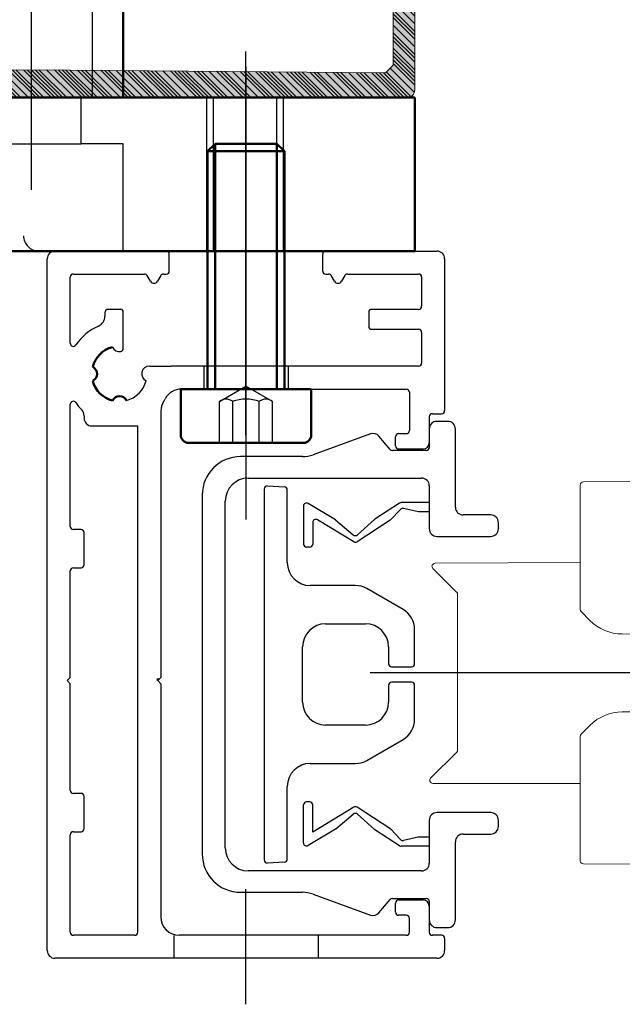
# Model space of a CAD drawing. Extents: x 1911006 to 2186114, y 709265 to 747216.
# Tile 112 of 256: x 1921481 to 1921520, y 735069 to 735133. Entities that reach past the tile are written whole.
import ezdxf

# ---------------------------------------------------------------- set-up
doc = ezdxf.new("R2010")
doc.units = 0
doc.header["$LTSCALE"] = 500
doc.header["$MEASUREMENT"] = 0
for name, pattern in [('AM_DIN_F_W050', [6.25, 4.75, -1.5]), ('AM_DIN_F_W050x2', [3.125, 2.25, -0.875]), ('AM_DIN_G_W050', [13.75, 9.75, -1.5, 1, -1.5]), ('AM_DIN_G_W050x2', [6.875, 4.75, -0.875, 0.375, -0.875]), ('CENTER', [7, 4, -1, 1, -1])]:
    doc.linetypes.add(name, pattern=pattern)
doc.layers.get('0').update_dxf_attribs({"linetype": 'CONTINUOUS'})
for name, color, linetype, lineweight in [('!_A_01_TENKÁ', 8, 'CONTINUOUS', 13), ('_MB_kreskowanie_profile_0.00', 7, 'CONTINUOUS', 0), ('_MB_kreskowanie_profile_0.00 @ 1', 7, 'CONTINUOUS', 0), ('_MB_kreskowanie_profile_0.00 @ 1.5', 7, 'CONTINUOUS', 0), ('_MB_kreskowanie_profile_0.00 @ 10', 7, 'CONTINUOUS', 0), ('_MB_kreskowanie_profile_0.00 @ 100', 7, 'CONTINUOUS', 0), ('_MB_kreskowanie_profile_0.00 @ 2', 7, 'CONTINUOUS', 0), ('_MB_kreskowanie_profile_0.00 @ 2.5', 7, 'CONTINUOUS', 0), ('_MB_kreskowanie_profile_0.00 @ 20', 7, 'CONTINUOUS', 0), ('_MB_kreskowanie_profile_0.00 @ 25', 7, 'CONTINUOUS', 0), ('_MB_kreskowanie_profile_0.00 @ 4', 7, 'CONTINUOUS', 0), ('_MB_kreskowanie_profile_0.00 @ 5', 7, 'CONTINUOUS', 0), ('_MB_kreskowanie_profile_0.00 @ 50', 7, 'CONTINUOUS', 0), ('_MB_kreskowanie_profile_0.00 @ 8', 7, 'CONTINUOUS', 0), ('_MB_profile_0.2', 7, 'CONTINUOUS', 20), ('_MB_solid', 7, 'CONTINUOUS', 0), ('AM_0', 7, 'CONTINUOUS', 50), ('AM_3', 6, 'AM_DIN_F_W050', 25), ('AM_7', 4, 'AM_DIN_G_W050', 25), ('Bauseitig_AM_0', 9, 'CONTINUOUS', 50), ('Bauseitig_AM_3', 9, 'AM_DIN_F_W050', 25), ('Bauseitig_AM_7', 9, 'AM_DIN_G_W050', 25)]:
    doc.layers.add(name, color=color, linetype=linetype, lineweight=lineweight)
pattern_1 = [(45, (0, 0), (-0.25, 0.25), [])]
pattern_2 = [(45, (0, 0), (-0.375, 0.375), [])]
pattern_3 = [(45, (0, 0), (-0.5, 0.5), [])]
pattern_4 = [(45, (0, 0), (-0.625, 0.625), [])]
pattern_5 = [(45, (0, 0), (-1, 1), [])]
pattern_6 = [(45, (0, 0), (-1.25, 1.25), [])]
pattern_7 = [(45, (0, 0), (-2, 2), [])]
pattern_8 = [(45, (0, 0), (-2.5, 2.5), [])]
pattern_9 = [(45, (0, 0), (-5, 5), [])]
pattern_10 = [(45, (0, 0), (-6.25, 6.25), [])]
pattern_11 = [(45, (0, 0), (-12.5, 12.5), [])]
pattern_12 = [(45, (0, 0), (-25, 25), [])]

# ---------------------------------------------------------------- blocks, each defined once
blk = doc.blocks.new('*U633')
at = {"layer": '_MB_kreskowanie_profile_0.00 @ 1'}
h = blk.add_hatch(dxfattribs=at)
h.set_pattern_fill('JIS_WOOD', color=256, scale=0.5)
h.set_pattern_definition(pattern_1)
edge = h.paths.add_edge_path()
edge.add_line((-23.091, -15.642), (-23.596, -15.142))
edge.add_line((-23.596, -15.142), (-23.596, -2.584))
edge.add_line((-23.596, -2.584), (-22.476, -2.178))
edge.add_line((-22.476, -2.178), (-22.425, -2.073))
edge.add_line((-22.425, -2.073), (-23.912, 2.524))
edge.add_line((-23.912, 2.524), (-24.521, 2.75))
edge.add_line((-24.521, 2.75), (-25, 2.75))
edge.add_line((-25, 2.75), (-25, -16.75))
edge.add_arc((-24.5, -16.75), 0.5, 180, 270)
edge.add_line((-24.5, -17.25), (24.5, -17.25))
edge.add_arc((24.5, -16.75), 0.5, 270, 360)
edge.add_line((25, -16.75), (25, 2.75))
edge.add_line((25, 2.75), (24.521, 2.75))
edge.add_line((24.521, 2.75), (23.912, 2.524))
edge.add_line((23.912, 2.524), (22.425, -2.073))
edge.add_line((22.425, -2.073), (22.476, -2.178))
edge.add_line((22.476, -2.178), (23.596, -2.584))
edge.add_line((23.596, -2.584), (23.596, -15.142))
edge.add_line((23.596, -15.142), (23.091, -15.642))
edge.add_line((23.091, -15.642), (0, -15.426))
edge.add_line((0, -15.426), (-23.091, -15.642))
at = {"layer": '_MB_kreskowanie_profile_0.00 @ 1.5'}
h = blk.add_hatch(dxfattribs=at)
h.set_pattern_fill('JIS_WOOD', color=256, scale=0.5)
h.set_pattern_definition(pattern_2)
edge = h.paths.add_edge_path()
edge.add_line((-23.091, -15.642), (-23.596, -15.142))
edge.add_line((-23.596, -15.142), (-23.596, -2.584))
edge.add_line((-23.596, -2.584), (-22.476, -2.178))
edge.add_line((-22.476, -2.178), (-22.425, -2.073))
edge.add_line((-22.425, -2.073), (-23.912, 2.524))
edge.add_line((-23.912, 2.524), (-24.521, 2.75))
edge.add_line((-24.521, 2.75), (-25, 2.75))
edge.add_line((-25, 2.75), (-25, -16.75))
edge.add_arc((-24.5, -16.75), 0.5, 180, 270)
edge.add_line((-24.5, -17.25), (24.5, -17.25))
edge.add_arc((24.5, -16.75), 0.5, 270, 360)
edge.add_line((25, -16.75), (25, 2.75))
edge.add_line((25, 2.75), (24.521, 2.75))
edge.add_line((24.521, 2.75), (23.912, 2.524))
edge.add_line((23.912, 2.524), (22.425, -2.073))
edge.add_line((22.425, -2.073), (22.476, -2.178))
edge.add_line((22.476, -2.178), (23.596, -2.584))
edge.add_line((23.596, -2.584), (23.596, -15.142))
edge.add_line((23.596, -15.142), (23.091, -15.642))
edge.add_line((23.091, -15.642), (0, -15.426))
edge.add_line((0, -15.426), (-23.091, -15.642))
at = {"layer": '_MB_kreskowanie_profile_0.00 @ 10'}
h = blk.add_hatch(dxfattribs=at)
h.set_pattern_fill('JIS_WOOD', color=256, scale=0.5)
h.set_pattern_definition(pattern_8)
edge = h.paths.add_edge_path()
edge.add_line((-23.091, -15.642), (-23.596, -15.142))
edge.add_line((-23.596, -15.142), (-23.596, -2.584))
edge.add_line((-23.596, -2.584), (-22.476, -2.178))
edge.add_line((-22.476, -2.178), (-22.425, -2.073))
edge.add_line((-22.425, -2.073), (-23.912, 2.524))
edge.add_line((-23.912, 2.524), (-24.521, 2.75))
edge.add_line((-24.521, 2.75), (-25, 2.75))
edge.add_line((-25, 2.75), (-25, -16.75))
edge.add_arc((-24.5, -16.75), 0.5, 180, 270)
edge.add_line((-24.5, -17.25), (24.5, -17.25))
edge.add_arc((24.5, -16.75), 0.5, 270, 360)
edge.add_line((25, -16.75), (25, 2.75))
edge.add_line((25, 2.75), (24.521, 2.75))
edge.add_line((24.521, 2.75), (23.912, 2.524))
edge.add_line((23.912, 2.524), (22.425, -2.073))
edge.add_line((22.425, -2.073), (22.476, -2.178))
edge.add_line((22.476, -2.178), (23.596, -2.584))
edge.add_line((23.596, -2.584), (23.596, -15.142))
edge.add_line((23.596, -15.142), (23.091, -15.642))
edge.add_line((23.091, -15.642), (0, -15.426))
edge.add_line((0, -15.426), (-23.091, -15.642))
at = {"layer": '_MB_kreskowanie_profile_0.00 @ 100'}
h = blk.add_hatch(dxfattribs=at)
h.set_pattern_fill('JIS_WOOD', color=256, scale=0.5)
h.set_pattern_definition(pattern_12)
edge = h.paths.add_edge_path()
edge.add_line((-23.091, -15.642), (-23.596, -15.142))
edge.add_line((-23.596, -15.142), (-23.596, -2.584))
edge.add_line((-23.596, -2.584), (-22.476, -2.178))
edge.add_line((-22.476, -2.178), (-22.425, -2.073))
edge.add_line((-22.425, -2.073), (-23.912, 2.524))
edge.add_line((-23.912, 2.524), (-24.521, 2.75))
edge.add_line((-24.521, 2.75), (-25, 2.75))
edge.add_line((-25, 2.75), (-25, -16.75))
edge.add_arc((-24.5, -16.75), 0.5, 180, 270)
edge.add_line((-24.5, -17.25), (24.5, -17.25))
edge.add_arc((24.5, -16.75), 0.5, 270, 360)
edge.add_line((25, -16.75), (25, 2.75))
edge.add_line((25, 2.75), (24.521, 2.75))
edge.add_line((24.521, 2.75), (23.912, 2.524))
edge.add_line((23.912, 2.524), (22.425, -2.073))
edge.add_line((22.425, -2.073), (22.476, -2.178))
edge.add_line((22.476, -2.178), (23.596, -2.584))
edge.add_line((23.596, -2.584), (23.596, -15.142))
edge.add_line((23.596, -15.142), (23.091, -15.642))
edge.add_line((23.091, -15.642), (0, -15.426))
edge.add_line((0, -15.426), (-23.091, -15.642))
at = {"layer": '_MB_kreskowanie_profile_0.00 @ 2'}
h = blk.add_hatch(dxfattribs=at)
h.set_pattern_fill('JIS_WOOD', color=256, scale=0.5)
h.set_pattern_definition(pattern_3)
edge = h.paths.add_edge_path()
edge.add_line((-23.091, -15.642), (-23.596, -15.142))
edge.add_line((-23.596, -15.142), (-23.596, -2.584))
edge.add_line((-23.596, -2.584), (-22.476, -2.178))
edge.add_line((-22.476, -2.178), (-22.425, -2.073))
edge.add_line((-22.425, -2.073), (-23.912, 2.524))
edge.add_line((-23.912, 2.524), (-24.521, 2.75))
edge.add_line((-24.521, 2.75), (-25, 2.75))
edge.add_line((-25, 2.75), (-25, -16.75))
edge.add_arc((-24.5, -16.75), 0.5, 180, 270)
edge.add_line((-24.5, -17.25), (24.5, -17.25))
edge.add_arc((24.5, -16.75), 0.5, 270, 360)
edge.add_line((25, -16.75), (25, 2.75))
edge.add_line((25, 2.75), (24.521, 2.75))
edge.add_line((24.521, 2.75), (23.912, 2.524))
edge.add_line((23.912, 2.524), (22.425, -2.073))
edge.add_line((22.425, -2.073), (22.476, -2.178))
edge.add_line((22.476, -2.178), (23.596, -2.584))
edge.add_line((23.596, -2.584), (23.596, -15.142))
edge.add_line((23.596, -15.142), (23.091, -15.642))
edge.add_line((23.091, -15.642), (0, -15.426))
edge.add_line((0, -15.426), (-23.091, -15.642))
at = {"layer": '_MB_kreskowanie_profile_0.00 @ 2.5'}
h = blk.add_hatch(dxfattribs=at)
h.set_pattern_fill('JIS_WOOD', color=256, scale=0.5)
h.set_pattern_definition(pattern_4)
edge = h.paths.add_edge_path()
edge.add_line((-23.091, -15.642), (-23.596, -15.142))
edge.add_line((-23.596, -15.142), (-23.596, -2.584))
edge.add_line((-23.596, -2.584), (-22.476, -2.178))
edge.add_line((-22.476, -2.178), (-22.425, -2.073))
edge.add_line((-22.425, -2.073), (-23.912, 2.524))
edge.add_line((-23.912, 2.524), (-24.521, 2.75))
edge.add_line((-24.521, 2.75), (-25, 2.75))
edge.add_line((-25, 2.75), (-25, -16.75))
edge.add_arc((-24.5, -16.75), 0.5, 180, 270)
edge.add_line((-24.5, -17.25), (24.5, -17.25))
edge.add_arc((24.5, -16.75), 0.5, 270, 360)
edge.add_line((25, -16.75), (25, 2.75))
edge.add_line((25, 2.75), (24.521, 2.75))
edge.add_line((24.521, 2.75), (23.912, 2.524))
edge.add_line((23.912, 2.524), (22.425, -2.073))
edge.add_line((22.425, -2.073), (22.476, -2.178))
edge.add_line((22.476, -2.178), (23.596, -2.584))
edge.add_line((23.596, -2.584), (23.596, -15.142))
edge.add_line((23.596, -15.142), (23.091, -15.642))
edge.add_line((23.091, -15.642), (0, -15.426))
edge.add_line((0, -15.426), (-23.091, -15.642))
at = {"layer": '_MB_kreskowanie_profile_0.00 @ 20'}
h = blk.add_hatch(dxfattribs=at)
h.set_pattern_fill('JIS_WOOD', color=256, scale=0.5)
h.set_pattern_definition(pattern_9)
edge = h.paths.add_edge_path()
edge.add_line((-23.091, -15.642), (-23.596, -15.142))
edge.add_line((-23.596, -15.142), (-23.596, -2.584))
edge.add_line((-23.596, -2.584), (-22.476, -2.178))
edge.add_line((-22.476, -2.178), (-22.425, -2.073))
edge.add_line((-22.425, -2.073), (-23.912, 2.524))
edge.add_line((-23.912, 2.524), (-24.521, 2.75))
edge.add_line((-24.521, 2.75), (-25, 2.75))
edge.add_line((-25, 2.75), (-25, -16.75))
edge.add_arc((-24.5, -16.75), 0.5, 180, 270)
edge.add_line((-24.5, -17.25), (24.5, -17.25))
edge.add_arc((24.5, -16.75), 0.5, 270, 360)
edge.add_line((25, -16.75), (25, 2.75))
edge.add_line((25, 2.75), (24.521, 2.75))
edge.add_line((24.521, 2.75), (23.912, 2.524))
edge.add_line((23.912, 2.524), (22.425, -2.073))
edge.add_line((22.425, -2.073), (22.476, -2.178))
edge.add_line((22.476, -2.178), (23.596, -2.584))
edge.add_line((23.596, -2.584), (23.596, -15.142))
edge.add_line((23.596, -15.142), (23.091, -15.642))
edge.add_line((23.091, -15.642), (0, -15.426))
edge.add_line((0, -15.426), (-23.091, -15.642))
at = {"layer": '_MB_kreskowanie_profile_0.00 @ 25'}
h = blk.add_hatch(dxfattribs=at)
h.set_pattern_fill('JIS_WOOD', color=256, scale=0.5)
h.set_pattern_definition(pattern_10)
edge = h.paths.add_edge_path()
edge.add_line((-23.091, -15.642), (-23.596, -15.142))
edge.add_line((-23.596, -15.142), (-23.596, -2.584))
edge.add_line((-23.596, -2.584), (-22.476, -2.178))
edge.add_line((-22.476, -2.178), (-22.425, -2.073))
edge.add_line((-22.425, -2.073), (-23.912, 2.524))
edge.add_line((-23.912, 2.524), (-24.521, 2.75))
edge.add_line((-24.521, 2.75), (-25, 2.75))
edge.add_line((-25, 2.75), (-25, -16.75))
edge.add_arc((-24.5, -16.75), 0.5, 180, 270)
edge.add_line((-24.5, -17.25), (24.5, -17.25))
edge.add_arc((24.5, -16.75), 0.5, 270, 360)
edge.add_line((25, -16.75), (25, 2.75))
edge.add_line((25, 2.75), (24.521, 2.75))
edge.add_line((24.521, 2.75), (23.912, 2.524))
edge.add_line((23.912, 2.524), (22.425, -2.073))
edge.add_line((22.425, -2.073), (22.476, -2.178))
edge.add_line((22.476, -2.178), (23.596, -2.584))
edge.add_line((23.596, -2.584), (23.596, -15.142))
edge.add_line((23.596, -15.142), (23.091, -15.642))
edge.add_line((23.091, -15.642), (0, -15.426))
edge.add_line((0, -15.426), (-23.091, -15.642))
at = {"layer": '_MB_kreskowanie_profile_0.00 @ 4'}
h = blk.add_hatch(dxfattribs=at)
h.set_pattern_fill('JIS_WOOD', color=256, scale=0.5)
h.set_pattern_definition(pattern_5)
edge = h.paths.add_edge_path()
edge.add_line((-23.091, -15.642), (-23.596, -15.142))
edge.add_line((-23.596, -15.142), (-23.596, -2.584))
edge.add_line((-23.596, -2.584), (-22.476, -2.178))
edge.add_line((-22.476, -2.178), (-22.425, -2.073))
edge.add_line((-22.425, -2.073), (-23.912, 2.524))
edge.add_line((-23.912, 2.524), (-24.521, 2.75))
edge.add_line((-24.521, 2.75), (-25, 2.75))
edge.add_line((-25, 2.75), (-25, -16.75))
edge.add_arc((-24.5, -16.75), 0.5, 180, 270)
edge.add_line((-24.5, -17.25), (24.5, -17.25))
edge.add_arc((24.5, -16.75), 0.5, 270, 360)
edge.add_line((25, -16.75), (25, 2.75))
edge.add_line((25, 2.75), (24.521, 2.75))
edge.add_line((24.521, 2.75), (23.912, 2.524))
edge.add_line((23.912, 2.524), (22.425, -2.073))
edge.add_line((22.425, -2.073), (22.476, -2.178))
edge.add_line((22.476, -2.178), (23.596, -2.584))
edge.add_line((23.596, -2.584), (23.596, -15.142))
edge.add_line((23.596, -15.142), (23.091, -15.642))
edge.add_line((23.091, -15.642), (0, -15.426))
edge.add_line((0, -15.426), (-23.091, -15.642))
at = {"layer": '_MB_kreskowanie_profile_0.00 @ 5'}
h = blk.add_hatch(dxfattribs=at)
h.set_pattern_fill('JIS_WOOD', color=256, scale=0.5)
h.set_pattern_definition(pattern_6)
edge = h.paths.add_edge_path()
edge.add_line((-23.091, -15.642), (-23.596, -15.142))
edge.add_line((-23.596, -15.142), (-23.596, -2.584))
edge.add_line((-23.596, -2.584), (-22.476, -2.178))
edge.add_line((-22.476, -2.178), (-22.425, -2.073))
edge.add_line((-22.425, -2.073), (-23.912, 2.524))
edge.add_line((-23.912, 2.524), (-24.521, 2.75))
edge.add_line((-24.521, 2.75), (-25, 2.75))
edge.add_line((-25, 2.75), (-25, -16.75))
edge.add_arc((-24.5, -16.75), 0.5, 180, 270)
edge.add_line((-24.5, -17.25), (24.5, -17.25))
edge.add_arc((24.5, -16.75), 0.5, 270, 360)
edge.add_line((25, -16.75), (25, 2.75))
edge.add_line((25, 2.75), (24.521, 2.75))
edge.add_line((24.521, 2.75), (23.912, 2.524))
edge.add_line((23.912, 2.524), (22.425, -2.073))
edge.add_line((22.425, -2.073), (22.476, -2.178))
edge.add_line((22.476, -2.178), (23.596, -2.584))
edge.add_line((23.596, -2.584), (23.596, -15.142))
edge.add_line((23.596, -15.142), (23.091, -15.642))
edge.add_line((23.091, -15.642), (0, -15.426))
edge.add_line((0, -15.426), (-23.091, -15.642))
at = {"layer": '_MB_kreskowanie_profile_0.00 @ 50'}
h = blk.add_hatch(dxfattribs=at)
h.set_pattern_fill('JIS_WOOD', color=256, scale=0.5)
h.set_pattern_definition(pattern_11)
edge = h.paths.add_edge_path()
edge.add_line((-23.091, -15.642), (-23.596, -15.142))
edge.add_line((-23.596, -15.142), (-23.596, -2.584))
edge.add_line((-23.596, -2.584), (-22.476, -2.178))
edge.add_line((-22.476, -2.178), (-22.425, -2.073))
edge.add_line((-22.425, -2.073), (-23.912, 2.524))
edge.add_line((-23.912, 2.524), (-24.521, 2.75))
edge.add_line((-24.521, 2.75), (-25, 2.75))
edge.add_line((-25, 2.75), (-25, -16.75))
edge.add_arc((-24.5, -16.75), 0.5, 180, 270)
edge.add_line((-24.5, -17.25), (24.5, -17.25))
edge.add_arc((24.5, -16.75), 0.5, 270, 360)
edge.add_line((25, -16.75), (25, 2.75))
edge.add_line((25, 2.75), (24.521, 2.75))
edge.add_line((24.521, 2.75), (23.912, 2.524))
edge.add_line((23.912, 2.524), (22.425, -2.073))
edge.add_line((22.425, -2.073), (22.476, -2.178))
edge.add_line((22.476, -2.178), (23.596, -2.584))
edge.add_line((23.596, -2.584), (23.596, -15.142))
edge.add_line((23.596, -15.142), (23.091, -15.642))
edge.add_line((23.091, -15.642), (0, -15.426))
edge.add_line((0, -15.426), (-23.091, -15.642))
at = {"layer": '_MB_kreskowanie_profile_0.00 @ 8'}
h = blk.add_hatch(dxfattribs=at)
h.set_pattern_fill('JIS_WOOD', color=256, scale=0.5)
h.set_pattern_definition(pattern_7)
edge = h.paths.add_edge_path()
edge.add_line((-23.091, -15.642), (-23.596, -15.142))
edge.add_line((-23.596, -15.142), (-23.596, -2.584))
edge.add_line((-23.596, -2.584), (-22.476, -2.178))
edge.add_line((-22.476, -2.178), (-22.425, -2.073))
edge.add_line((-22.425, -2.073), (-23.912, 2.524))
edge.add_line((-23.912, 2.524), (-24.521, 2.75))
edge.add_line((-24.521, 2.75), (-25, 2.75))
edge.add_line((-25, 2.75), (-25, -16.75))
edge.add_arc((-24.5, -16.75), 0.5, 180, 270)
edge.add_line((-24.5, -17.25), (24.5, -17.25))
edge.add_arc((24.5, -16.75), 0.5, 270, 360)
edge.add_line((25, -16.75), (25, 2.75))
edge.add_line((25, 2.75), (24.521, 2.75))
edge.add_line((24.521, 2.75), (23.912, 2.524))
edge.add_line((23.912, 2.524), (22.425, -2.073))
edge.add_line((22.425, -2.073), (22.476, -2.178))
edge.add_line((22.476, -2.178), (23.596, -2.584))
edge.add_line((23.596, -2.584), (23.596, -15.142))
edge.add_line((23.596, -15.142), (23.091, -15.642))
edge.add_line((23.091, -15.642), (0, -15.426))
edge.add_line((0, -15.426), (-23.091, -15.642))
blk = doc.blocks.new('*U634')
at = {"layer": '_MB_kreskowanie_profile_0.00 @ 1'}
h = blk.add_hatch(dxfattribs=at)
h.set_pattern_fill('JIS_WOOD', color=256, scale=0.5)
h.set_pattern_definition(pattern_1)
h.paths.add_polyline_path([(-23.091, -15.642), (-23.596, -15.142), (-23.596, -2.584), (-22.476, -2.178), (-22.425, -2.073), (-23.708, 2.488), (-24.521, 2.75), (-25, 2.75), (-25, -16.75, 0.414214), (-24.5, -17.25), (24.5, -17.25, 0.414214), (25, -16.75), (25, 2.75), (24.521, 2.75), (23.708, 2.488), (22.425, -2.073), (22.476, -2.178), (23.596, -2.584), (23.596, -15.142), (23.091, -15.642), (0, -15.426)])
at = {"layer": '_MB_kreskowanie_profile_0.00 @ 1.5'}
h = blk.add_hatch(dxfattribs=at)
h.set_pattern_fill('JIS_WOOD', color=256, scale=0.5)
h.set_pattern_definition(pattern_2)
h.paths.add_polyline_path([(-23.091, -15.642), (-23.596, -15.142), (-23.596, -2.584), (-22.476, -2.178), (-22.425, -2.073), (-23.708, 2.488), (-24.521, 2.75), (-25, 2.75), (-25, -16.75, 0.414214), (-24.5, -17.25), (24.5, -17.25, 0.414214), (25, -16.75), (25, 2.75), (24.521, 2.75), (23.708, 2.488), (22.425, -2.073), (22.476, -2.178), (23.596, -2.584), (23.596, -15.142), (23.091, -15.642), (0, -15.426)])
at = {"layer": '_MB_kreskowanie_profile_0.00 @ 10'}
h = blk.add_hatch(dxfattribs=at)
h.set_pattern_fill('JIS_WOOD', color=256, scale=0.5)
h.set_pattern_definition(pattern_8)
h.paths.add_polyline_path([(-23.091, -15.642), (-23.596, -15.142), (-23.596, -2.584), (-22.476, -2.178), (-22.425, -2.073), (-23.708, 2.488), (-24.521, 2.75), (-25, 2.75), (-25, -16.75, 0.414214), (-24.5, -17.25), (24.5, -17.25, 0.414214), (25, -16.75), (25, 2.75), (24.521, 2.75), (23.708, 2.488), (22.425, -2.073), (22.476, -2.178), (23.596, -2.584), (23.596, -15.142), (23.091, -15.642), (0, -15.426)])
at = {"layer": '_MB_kreskowanie_profile_0.00 @ 100'}
h = blk.add_hatch(dxfattribs=at)
h.set_pattern_fill('JIS_WOOD', color=256, scale=0.5)
h.set_pattern_definition(pattern_12)
h.paths.add_polyline_path([(-23.091, -15.642), (-23.596, -15.142), (-23.596, -2.584), (-22.476, -2.178), (-22.425, -2.073), (-23.708, 2.488), (-24.521, 2.75), (-25, 2.75), (-25, -16.75, 0.414214), (-24.5, -17.25), (24.5, -17.25, 0.414214), (25, -16.75), (25, 2.75), (24.521, 2.75), (23.708, 2.488), (22.425, -2.073), (22.476, -2.178), (23.596, -2.584), (23.596, -15.142), (23.091, -15.642), (0, -15.426)])
at = {"layer": '_MB_kreskowanie_profile_0.00 @ 2'}
h = blk.add_hatch(dxfattribs=at)
h.set_pattern_fill('JIS_WOOD', color=256, scale=0.5)
h.set_pattern_definition(pattern_3)
h.paths.add_polyline_path([(-23.091, -15.642), (-23.596, -15.142), (-23.596, -2.584), (-22.476, -2.178), (-22.425, -2.073), (-23.708, 2.488), (-24.521, 2.75), (-25, 2.75), (-25, -16.75, 0.414214), (-24.5, -17.25), (24.5, -17.25, 0.414214), (25, -16.75), (25, 2.75), (24.521, 2.75), (23.708, 2.488), (22.425, -2.073), (22.476, -2.178), (23.596, -2.584), (23.596, -15.142), (23.091, -15.642), (0, -15.426)])
at = {"layer": '_MB_kreskowanie_profile_0.00 @ 2.5'}
h = blk.add_hatch(dxfattribs=at)
h.set_pattern_fill('JIS_WOOD', color=256, scale=0.5)
h.set_pattern_definition(pattern_4)
h.paths.add_polyline_path([(-23.091, -15.642), (-23.596, -15.142), (-23.596, -2.584), (-22.476, -2.178), (-22.425, -2.073), (-23.708, 2.488), (-24.521, 2.75), (-25, 2.75), (-25, -16.75, 0.414214), (-24.5, -17.25), (24.5, -17.25, 0.414214), (25, -16.75), (25, 2.75), (24.521, 2.75), (23.708, 2.488), (22.425, -2.073), (22.476, -2.178), (23.596, -2.584), (23.596, -15.142), (23.091, -15.642), (0, -15.426)])
at = {"layer": '_MB_kreskowanie_profile_0.00 @ 20'}
h = blk.add_hatch(dxfattribs=at)
h.set_pattern_fill('JIS_WOOD', color=256, scale=0.5)
h.set_pattern_definition(pattern_9)
h.paths.add_polyline_path([(-23.091, -15.642), (-23.596, -15.142), (-23.596, -2.584), (-22.476, -2.178), (-22.425, -2.073), (-23.708, 2.488), (-24.521, 2.75), (-25, 2.75), (-25, -16.75, 0.414214), (-24.5, -17.25), (24.5, -17.25, 0.414214), (25, -16.75), (25, 2.75), (24.521, 2.75), (23.708, 2.488), (22.425, -2.073), (22.476, -2.178), (23.596, -2.584), (23.596, -15.142), (23.091, -15.642), (0, -15.426)])
at = {"layer": '_MB_kreskowanie_profile_0.00 @ 25'}
h = blk.add_hatch(dxfattribs=at)
h.set_pattern_fill('JIS_WOOD', color=256, scale=0.5)
h.set_pattern_definition(pattern_10)
h.paths.add_polyline_path([(-23.091, -15.642), (-23.596, -15.142), (-23.596, -2.584), (-22.476, -2.178), (-22.425, -2.073), (-23.708, 2.488), (-24.521, 2.75), (-25, 2.75), (-25, -16.75, 0.414214), (-24.5, -17.25), (24.5, -17.25, 0.414214), (25, -16.75), (25, 2.75), (24.521, 2.75), (23.708, 2.488), (22.425, -2.073), (22.476, -2.178), (23.596, -2.584), (23.596, -15.142), (23.091, -15.642), (0, -15.426)])
at = {"layer": '_MB_kreskowanie_profile_0.00 @ 4'}
h = blk.add_hatch(dxfattribs=at)
h.set_pattern_fill('JIS_WOOD', color=256, scale=0.5)
h.set_pattern_definition(pattern_5)
h.paths.add_polyline_path([(-23.091, -15.642), (-23.596, -15.142), (-23.596, -2.584), (-22.476, -2.178), (-22.425, -2.073), (-23.708, 2.488), (-24.521, 2.75), (-25, 2.75), (-25, -16.75, 0.414214), (-24.5, -17.25), (24.5, -17.25, 0.414214), (25, -16.75), (25, 2.75), (24.521, 2.75), (23.708, 2.488), (22.425, -2.073), (22.476, -2.178), (23.596, -2.584), (23.596, -15.142), (23.091, -15.642), (0, -15.426)])
at = {"layer": '_MB_kreskowanie_profile_0.00 @ 5'}
h = blk.add_hatch(dxfattribs=at)
h.set_pattern_fill('JIS_WOOD', color=256, scale=0.5)
h.set_pattern_definition(pattern_6)
h.paths.add_polyline_path([(-23.091, -15.642), (-23.596, -15.142), (-23.596, -2.584), (-22.476, -2.178), (-22.425, -2.073), (-23.708, 2.488), (-24.521, 2.75), (-25, 2.75), (-25, -16.75, 0.414214), (-24.5, -17.25), (24.5, -17.25, 0.414214), (25, -16.75), (25, 2.75), (24.521, 2.75), (23.708, 2.488), (22.425, -2.073), (22.476, -2.178), (23.596, -2.584), (23.596, -15.142), (23.091, -15.642), (0, -15.426)])
at = {"layer": '_MB_kreskowanie_profile_0.00 @ 50'}
h = blk.add_hatch(dxfattribs=at)
h.set_pattern_fill('JIS_WOOD', color=256, scale=0.5)
h.set_pattern_definition(pattern_11)
h.paths.add_polyline_path([(-23.091, -15.642), (-23.596, -15.142), (-23.596, -2.584), (-22.476, -2.178), (-22.425, -2.073), (-23.708, 2.488), (-24.521, 2.75), (-25, 2.75), (-25, -16.75, 0.414214), (-24.5, -17.25), (24.5, -17.25, 0.414214), (25, -16.75), (25, 2.75), (24.521, 2.75), (23.708, 2.488), (22.425, -2.073), (22.476, -2.178), (23.596, -2.584), (23.596, -15.142), (23.091, -15.642), (0, -15.426)])
at = {"layer": '_MB_kreskowanie_profile_0.00 @ 8'}
h = blk.add_hatch(dxfattribs=at)
h.set_pattern_fill('JIS_WOOD', color=256, scale=0.5)
h.set_pattern_definition(pattern_7)
h.paths.add_polyline_path([(-23.091, -15.642), (-23.596, -15.142), (-23.596, -2.584), (-22.476, -2.178), (-22.425, -2.073), (-23.708, 2.488), (-24.521, 2.75), (-25, 2.75), (-25, -16.75, 0.414214), (-24.5, -17.25), (24.5, -17.25, 0.414214), (25, -16.75), (25, 2.75), (24.521, 2.75), (23.708, 2.488), (22.425, -2.073), (22.476, -2.178), (23.596, -2.584), (23.596, -15.142), (23.091, -15.642), (0, -15.426)])
blk = doc.blocks.new('-K417892X')
at = {"layer": '_MB_solid'}
h = blk.add_hatch(color=256, dxfattribs=at)
h.dxf.hatch_style = 1
h.paths.add_polyline_path([(-25, -16.75, 0.414214), (-24.5, -17.25), (24.5, -17.25, 0.414214), (25, -16.75), (25, 2.75), (24.521, 2.75), (23.708, 2.488), (22.425, -2.073), (22.476, -2.178), (23.596, -2.584), (23.596, -15.142), (23.091, -15.642), (0, -15.426), (-23.091, -15.642), (-23.596, -15.142), (-23.596, -2.584), (-22.476, -2.178), (-22.425, -2.073), (-23.708, 2.488), (-24.521, 2.75), (-25, 2.75)])
at = {"layer": '_MB_profile_0.2'}
blk.add_lwpolyline([(-23.708, 2.488), (-24.521, 2.75), (-25, 2.75), (-25, -16.75, 0.414214), (-24.5, -17.25), (24.5, -17.25, 0.414214), (25, -16.75), (25, 2.75), (24.521, 2.75), (23.708, 2.488), (22.425, -2.073), (22.476, -2.178), (23.596, -2.584), (23.596, -15.142), (23.091, -15.642), (0, -15.426), (-23.091, -15.642), (-23.596, -15.142), (-23.596, -2.584), (-22.476, -2.178), (-22.425, -2.073)], format="xyb", close=True, dxfattribs=at)
at = {"layer": '_MB_kreskowanie_profile_0.00', "color": 7}
for name in ['*U633', '*U634']:
    blk.add_blockref(name, (0, 0), dxfattribs=at)
blk = doc.blocks.new('-K417890X+K417892X')
blk.add_blockref('-K417892X', (0, -2.75))

msp = doc.modelspace()

# ---------------------------------------------------------------- linework, layer by layer
at = {"layer": '!_A_01_TENKÁ', "color": 7}
for p, q in [((1921456.454, 735118.227), (1921506.454, 735118.227)), ((1921506.454, 735118.227), (1921456.454, 735118.227)), ((1921527.246, 735103.228), (1921517.445, 735103.177)), ((1921517.246, 735102.977), (1921517.246, 735094.863)), ((1921507.637, 735097.537), (1921509.187, 735095.987)), ((1921507.777, 735097.879), (1921517.246, 735097.928)), ((1921509.246, 735095.846), (1921509.246, 735085.711)), ((1921517.873, 735094.151), (1921517.304, 735094.722)), ((1921527.246, 735093.228), (1921519.984, 735093.267)), ((1921519.984, 735088.19), (1921527.246, 735088.228)), ((1921517.304, 735086.735), (1921517.873, 735087.306)), ((1921517.246, 735086.594), (1921517.246, 735078.48)), ((1921517.266, 735086.681), (1921517.27, 735086.688)), ((1921507.487, 735083.87), (1921509.188, 735085.57)), ((1921517.246, 735083.528), (1921507.629, 735083.528)), ((1921517.445, 735078.28), (1921527.246, 735078.228))]:
    msp.add_line(p, q, dxfattribs=at)
for centre, radius, start, end in [((1921517.446, 735102.977), 0.2, 90.3, 179.99948), ((1921507.778, 735097.679), 0.2, 90.3, 225), ((1921509.046, 735095.846), 0.2, 0, 45), ((1921517.446, 735094.863), 0.2, 180, 224.85), ((1921520, 735096.266), 3, 224.85, 269.7), ((1921520, 735085.191), 3, 90.3, 135.15), ((1921517.446, 735086.594), 0.2, 153.99297, 180), ((1921517.446, 735086.594), 0.2, 135.15, 151.67212), ((1921509.046, 735085.712), 0.2, 315, 359.7), ((1921507.629, 735083.728), 0.2, 135, 270), ((1921517.446, 735078.48), 0.2, 180, 269.69999)]:
    msp.add_arc(centre, radius, start, end, dxfattribs=at)
for points in [[(1921517.864, 735094.168), (1921517.865, 735094.162), (1921517.868, 735094.155), (1921517.873, 735094.151)], [(1921517.864, 735087.289), (1921517.865, 735087.295), (1921517.868, 735087.302), (1921517.873, 735087.306)]]:
    msp.add_open_spline(points, degree=3, dxfattribs=at)
at = {"color": 7, "linetype": 'Continuous'}
for p, q in [((1921483.004, 735118.227), (1921490.254, 735118.227)), ((1921490.454, 735116.927), (1921490.454, 735118.027)), ((1921500.454, 735116.927), (1921500.454, 735118.027)), ((1921500.654, 735118.227), (1921507.904, 735118.227)), ((1921482.504, 735072.627), (1921482.504, 735117.727)), ((1921508.404, 735117.727), (1921508.404, 735107.827)), ((1921484.204, 735116.727), (1921488.838, 735116.727)), ((1921490.069, 735116.727), (1921490.254, 735116.727)), ((1921500.654, 735116.727), (1921500.838, 735116.727)), ((1921502.069, 735116.727), (1921506.704, 735116.727)), ((1921484.004, 735112.217), (1921484.004, 735116.527)), ((1921489.223, 735116.26), (1921489.011, 735116.627)), ((1921489.896, 735116.627), (1921489.684, 735116.26)), ((1921501.223, 735116.26), (1921501.011, 735116.627)), ((1921501.896, 735116.627), (1921501.684, 735116.26)), ((1921506.904, 735116.527), (1921506.904, 735114.627)), ((1921486.254, 735114.227), (1921486.254, 735113.98)), ((1921487.254, 735114.427), (1921486.454, 735114.427)), ((1921487.454, 735111.882), (1921487.454, 735114.227)), ((1921503.454, 735114.227), (1921503.454, 735113.327)), ((1921506.704, 735114.427), (1921503.654, 735114.427)), ((1921503.654, 735113.127), (1921506.704, 735113.127)), ((1921506.904, 735112.927), (1921506.904, 735110.927)), ((1921489.156, 735110.734), (1921490.567, 735110.728)), ((1921506.704, 735110.727), (1921490.567, 735110.727)), ((1921491.244, 735109.227), (1921495.254, 735109.227)), ((1921495.454, 735109.427), (1921495.254, 735109.227)), ((1921495.654, 735109.227), (1921495.454, 735109.427)), ((1921495.654, 735109.227), (1921505.904, 735109.227)), ((1921506.104, 735109.027), (1921506.104, 735106.527)), ((1921484.004, 735100.277), (1921484.004, 735108.237)), ((1921489.904, 735107.788), (1921489.904, 735090.427)), ((1921484.904, 735107.48), (1921484.904, 735107.327)), ((1921507.404, 735107.427), (1921507.404, 735105.727)), ((1921507.604, 735107.627), (1921508.204, 735107.627)), ((1921508.604, 735107.127), (1921507.904, 735107.127)), ((1921485.404, 735106.827), (1921488.404, 735106.827)), ((1921488.404, 735073.827), (1921488.404, 735106.827)), ((1921507.404, 735106.627), (1921507.404, 735105.427)), ((1921509.104, 735101.527), (1921509.104, 735106.627)), ((1921503.568, 735106.307), (1921499.832, 735104.948)), ((1921504.844, 735105.298), (1921504.122, 735106.159)), ((1921505.204, 735105.527), (1921505.204, 735106.127)), ((1921505.404, 735106.327), (1921505.904, 735106.327)), ((1921507.204, 735105.227), (1921504.997, 735105.227)), ((1921505.404, 735105.327), (1921507.004, 735105.327)), ((1921499.148, 735104.827), (1921495.104, 735104.827)), ((1921495.604, 735103.427), (1921506.904, 735103.427)), ((1921496.646, 735102.716), (1921496.646, 735078.538)), ((1921496.857, 735102.916), (1921497.957, 735102.858)), ((1921498.146, 735097.927), (1921498.146, 735102.659)), ((1921507.404, 735102.927), (1921507.404, 735100.127)), ((1921492.604, 735102.327), (1921492.604, 735078.927)), ((1921494.104, 735079.327), (1921494.104, 735101.927)), ((1921499.204, 735101.606), (1921499.204, 735099.129)), ((1921501.282, 735100.704), (1921499.507, 735101.777)), ((1921505.465, 735101.795), (1921503.85, 735100.746)), ((1921505.539, 735101.397), (1921504.854, 735100.682)), ((1921507.404, 735101.827), (1921505.574, 735101.827)), ((1921506.693, 735101.227), (1921505.729, 735101.453)), ((1921502.483, 735099.277), (1921500.107, 735100.713)), ((1921501.307, 735100.686), (1921502.451, 735099.728)), ((1921504.854, 735100.682), (1921502.695, 735099.281)), ((1921502.713, 735099.732), (1921503.825, 735100.727)), ((1921507.404, 735101.227), (1921506.693, 735101.227)), ((1921511.404, 735101.027), (1921509.604, 735101.027)), ((1921484.704, 735100.077), (1921484.204, 735100.077)), ((1921499.804, 735100.542), (1921499.804, 735099.129)), ((1921511.904, 735100.127), (1921511.904, 735100.527)), ((1921484.904, 735097.777), (1921484.904, 735099.877)), ((1921507.904, 735099.627), (1921511.404, 735099.627)), ((1921499.604, 735098.929), (1921499.404, 735098.929)), ((1921484.204, 735097.577), (1921484.704, 735097.577)), ((1921484.004, 735090.427), (1921484.004, 735097.377)), ((1921502.58, 735096.427), (1921499.646, 735096.427)), ((1921505.696, 735094.86), (1921503.33, 735096.226)), ((1921500.646, 735093.927), (1921503.246, 735093.927)), ((1921506.446, 735091.327), (1921506.446, 735093.561)), ((1921499.146, 735088.827), (1921499.146, 735092.427)), ((1921504.746, 735092.427), (1921504.746, 735091.327)), ((1921504.946, 735091.127), (1921506.246, 735091.127)), ((1921483.804, 735090.227), (1921484.004, 735090.427)), ((1921489.704, 735090.227), (1921489.904, 735090.427)), ((1921484.004, 735090.027), (1921483.804, 735090.227)), ((1921484.004, 735083.077), (1921484.004, 735090.027)), ((1921489.904, 735090.027), (1921489.704, 735090.227)), ((1921489.904, 735090.027), (1921489.904, 735074.827)), ((1921504.746, 735089.927), (1921504.746, 735088.827)), ((1921506.246, 735090.127), (1921504.946, 735090.127)), ((1921506.446, 735087.693), (1921506.446, 735089.927)), ((1921503.246, 735087.327), (1921500.646, 735087.327)), ((1921503.33, 735085.028), (1921505.696, 735086.394)), ((1921499.646, 735084.827), (1921502.58, 735084.827)), ((1921498.146, 735078.595), (1921498.146, 735083.327)), ((1921484.704, 735082.877), (1921484.204, 735082.877)), ((1921484.904, 735080.577), (1921484.904, 735082.677)), ((1921499.204, 735079.648), (1921499.204, 735082.125)), ((1921499.604, 735082.325), (1921499.404, 735082.325)), ((1921499.804, 735080.357), (1921499.804, 735082.125)), ((1921502.483, 735081.977), (1921499.804, 735080.357)), ((1921501.307, 735080.568), (1921502.451, 735081.526)), ((1921504.835, 735080.584), (1921502.695, 735081.973)), ((1921502.713, 735081.522), (1921503.825, 735080.527)), ((1921511.404, 735081.627), (1921507.904, 735081.627)), ((1921507.404, 735081.127), (1921507.404, 735078.327)), ((1921511.904, 735080.727), (1921511.904, 735081.127)), ((1921484.004, 735073.827), (1921484.004, 735080.177)), ((1921484.204, 735080.377), (1921484.704, 735080.377)), ((1921501.282, 735080.55), (1921499.507, 735079.477)), ((1921505.465, 735079.459), (1921503.85, 735080.508)), ((1921505.539, 735079.857), (1921504.87, 735080.555)), ((1921509.604, 735080.227), (1921511.404, 735080.227)), ((1921506.67, 735080.022), (1921505.729, 735079.801)), ((1921507.404, 735080.027), (1921506.716, 735080.027)), ((1921509.104, 735074.627), (1921509.104, 735079.727)), ((1921507.404, 735079.427), (1921505.574, 735079.427)), ((1921497.957, 735078.396), (1921496.857, 735078.338)), ((1921506.904, 735077.827), (1921495.604, 735077.827)), ((1921495.104, 735076.427), (1921499.148, 735076.427)), ((1921499.832, 735076.306), (1921503.568, 735074.947)), ((1921504.122, 735075.095), (1921504.844, 735075.956)), ((1921504.997, 735076.027), (1921507.204, 735076.027)), ((1921505.204, 735075.127), (1921505.204, 735075.727)), ((1921505.404, 735075.927), (1921507.004, 735075.927)), ((1921507.404, 735075.827), (1921507.404, 735074.627)), ((1921507.404, 735075.527), (1921507.404, 735073.827)), ((1921505.904, 735074.927), (1921505.404, 735074.927)), ((1921506.104, 735073.827), (1921506.104, 735074.727)), ((1921507.904, 735074.127), (1921508.604, 735074.127)), ((1921488.204, 735073.627), (1921484.204, 735073.627)), ((1921505.904, 735073.627), (1921491.104, 735073.627)), ((1921508.204, 735073.627), (1921507.604, 735073.627)), ((1921508.404, 735073.427), (1921508.404, 735072.627)), ((1921507.904, 735072.127), (1921483.004, 735072.127))]:
    msp.add_line(p, q, dxfattribs=at)
for centre, radius, start, end in [((1921483.004, 735117.727), 0.5, 90, 180), ((1921490.254, 735118.027), 0.2, 0, 90), ((1921500.654, 735118.027), 0.2, 90, 180), ((1921507.904, 735117.727), 0.5, 0, 90), ((1921484.204, 735116.527), 0.2, 90, 180), ((1921488.838, 735116.527), 0.2, 30, 90), ((1921490.069, 735116.527), 0.2, 90, 150), ((1921490.254, 735116.927), 0.2, 270, 0), ((1921500.654, 735116.927), 0.2, 180, 270), ((1921500.838, 735116.527), 0.2, 30, 90), ((1921502.069, 735116.527), 0.2, 90, 150), ((1921506.704, 735116.527), 0.2, 0, 90), ((1921489.454, 735116.393), 0.266, 210, 330), ((1921501.454, 735116.393), 0.266, 210, 330), ((1921486.454, 735114.227), 0.2, 90, 180), ((1921487.254, 735114.227), 0.2, 0, 90), ((1921503.654, 735114.227), 0.2, 90, 180), ((1921506.704, 735114.627), 0.2, 270, 0), ((1921485.554, 735113.98), 0.7, 293.73074, 0), ((1921487.204, 735110.227), 3.4, 113.73074, 146.44269), ((1921503.654, 735113.327), 0.2, 180, 270), ((1921506.704, 735112.927), 0.2, 0, 90), ((1921484.204, 735112.217), 0.2, 180, 326.44269), ((1921487.197, 735112.178), 0.501, 204.94785, 280.86354), ((1921487.254, 735111.882), 0.2, 280.86354, 0), ((1921506.704, 735110.927), 0.2, 270, 0), ((1921489.154, 735110.234), 0.5, 89.78, 245.57519), ((1921487.204, 735110.227), 1.8, 284.82598, 345.57303), ((1921491.244, 735108.027), 1.2, 90, 151.42812), ((1921505.904, 735109.027), 0.2, 0, 90), ((1921484.204, 735108.237), 0.2, 33.55731, 180), ((1921487.204, 735110.227), 3.4, 213.55731, 223.64599), ((1921491.104, 735107.788), 1.2, 147.976, 180), ((1921487.204, 735110.227), 3.4, 327.976, 331.42812), ((1921484.324, 735107.48), 0.58, 0, 43.64599), ((1921508.204, 735107.827), 0.2, 270, 0), ((1921485.404, 735107.327), 0.5, 180, 270), ((1921507.604, 735107.427), 0.2, 90, 180), ((1921507.904, 735106.627), 0.5, 90, 180), ((1921508.604, 735106.627), 0.5, 0, 90), ((1921505.904, 735106.527), 0.2, 270, 0), ((1921503.739, 735105.837), 0.5, 40, 110), ((1921505.404, 735106.127), 0.2, 90, 180), ((1921504.997, 735105.427), 0.2, 220, 270), ((1921505.404, 735105.527), 0.2, 180, 270), ((1921507.004, 735105.727), 0.4, 270, 0), ((1921507.204, 735105.427), 0.2, 270, 0), ((1921495.104, 735102.327), 2.5, 90, 180), ((1921499.148, 735106.827), 2, 270, 290), ((1921495.604, 735101.927), 1.5, 90, 180), ((1921506.904, 735102.927), 0.5, 0, 90), ((1921496.846, 735102.716), 0.2, 87, 180), ((1921497.946, 735102.659), 0.2, 0, 87), ((1921499.404, 735101.606), 0.2, 58.84533, 180), ((1921505.574, 735101.627), 0.2, 90, 123), ((1921505.683, 735101.258), 0.2, 76.80005, 136.19995), ((1921509.604, 735101.527), 0.5, 180, 270), ((1921500.004, 735100.542), 0.2, 58.84533, 180), ((1921501.179, 735100.533), 0.2, 50.03105, 58.84533), ((1921503.959, 735100.578), 0.2, 123, 131.81428), ((1921511.404, 735100.527), 0.5, 0, 90), ((1921484.204, 735100.277), 0.2, 180, 270), ((1921484.704, 735099.877), 0.2, 0, 90), ((1921507.904, 735100.127), 0.5, 180, 270), ((1921511.404, 735100.127), 0.5, 270, 0), ((1921502.579, 735099.881), 0.2, 230.03105, 311.81428), ((1921499.404, 735099.129), 0.2, 180, 270), ((1921499.604, 735099.129), 0.2, 270, 0), ((1921502.586, 735099.448), 0.2, 238.84533, 303), ((1921484.204, 735097.377), 0.2, 90, 180), ((1921484.704, 735097.777), 0.2, 270, 0), ((1921499.646, 735097.927), 1.5, 180, 270), ((1921502.58, 735094.927), 1.5, 60, 90), ((1921504.946, 735093.561), 1.5, 0, 60), ((1921500.646, 735092.427), 1.5, 90, 180), ((1921503.246, 735092.427), 1.5, 0, 90), ((1921504.946, 735091.327), 0.2, 180, 270), ((1921506.246, 735091.327), 0.2, 270, 0), ((1921504.946, 735089.927), 0.2, 90, 180), ((1921506.246, 735089.927), 0.2, 0, 90), ((1921500.646, 735088.827), 1.5, 180, 270), ((1921503.246, 735088.827), 1.5, 270, 0), ((1921504.946, 735087.693), 1.5, 300, 0), ((1921499.646, 735083.327), 1.5, 90, 180), ((1921502.58, 735086.327), 1.5, 270, 300), ((1921484.204, 735083.077), 0.2, 180, 270), ((1921484.704, 735082.677), 0.2, 0, 90), ((1921499.404, 735082.125), 0.2, 90, 180), ((1921499.604, 735082.125), 0.2, 0, 90), ((1921502.586, 735081.806), 0.2, 57, 121.15467), ((1921502.579, 735081.373), 0.2, 48.18572, 129.96895), ((1921507.904, 735081.127), 0.5, 90, 180), ((1921511.404, 735081.127), 0.5, 0, 90), ((1921511.404, 735080.727), 0.5, 270, 0), ((1921484.204, 735080.177), 0.2, 90, 180), ((1921484.704, 735080.577), 0.2, 270, 0), ((1921501.179, 735080.721), 0.2, 301.15467, 309.96895), ((1921503.959, 735080.676), 0.2, 228.18572, 237), ((1921504.726, 735080.417), 0.2, 43.80005, 57), ((1921509.604, 735079.727), 0.5, 90, 180), ((1921499.404, 735079.648), 0.2, 180, 301.15467), ((1921505.574, 735079.627), 0.2, 237, 270), ((1921505.683, 735079.996), 0.2, 223.80005, 283.19995), ((1921506.716, 735079.827), 0.2, 90, 103.19995), ((1921495.104, 735078.927), 2.5, 180, 270), ((1921495.604, 735079.327), 1.5, 180, 270), ((1921496.846, 735078.538), 0.2, 180, 273), ((1921497.946, 735078.595), 0.2, 273, 0), ((1921506.904, 735078.327), 0.5, 270, 0), ((1921499.148, 735074.427), 2, 70, 90), ((1921504.997, 735075.827), 0.2, 90, 140), ((1921505.404, 735075.727), 0.2, 90, 180), ((1921507.004, 735075.527), 0.4, 0, 90), ((1921507.204, 735075.827), 0.2, 0, 90), ((1921503.739, 735075.417), 0.5, 250, 320), ((1921505.404, 735075.127), 0.2, 180, 270), ((1921491.104, 735074.827), 1.2, 180, 270), ((1921505.904, 735074.727), 0.2, 0, 90), ((1921507.904, 735074.627), 0.5, 180, 270), ((1921508.604, 735074.627), 0.5, 270, 0), ((1921484.204, 735073.827), 0.2, 180, 270), ((1921488.204, 735073.827), 0.2, 270, 0), ((1921505.904, 735073.827), 0.2, 270, 0), ((1921507.604, 735073.827), 0.2, 180, 270), ((1921508.204, 735073.427), 0.2, 0, 90), ((1921483.004, 735072.627), 0.5, 180, 270), ((1921507.904, 735072.627), 0.5, 270, 0)]:
    msp.add_arc(centre, radius, start, end, dxfattribs=at)
at = {"layer": 'AM_0', "color": 7}
for p, q in [((1921456.454, 735128.227), (1921506.454, 735128.227)), ((1921506.454, 735128.227), (1921506.454, 735118.227)), ((1921506.454, 735118.227), (1921456.454, 735118.227))]:
    msp.add_line(p, q, dxfattribs=at)
at = {"layer": 'AM_0', "color": 7, "linetype": 'CENTER'}
msp.add_line((1921489.704, 735090.227), (1921489.704, 735090.365), dxfattribs=at)
at = {"layer": 'AM_0', "color": 7, "linetype": 'Continuous'}
for centre, radius, start, end in [((1921487.204, 735110.227), 1.8, 104.85131, 165.57303), ((1921485.254, 735110.22), 0.5, 294.82383, 65.57519), ((1921487.204, 735110.227), 1.8, 194.82598, 255.57303), ((1921487.211, 735108.277), 0.5, 24.82383, 155.57519)]:
    msp.add_arc(centre, radius, start, end, dxfattribs=at)
at = {"layer": 'AM_3', "color": 7, "linetype": 'AM_DIN_F_W050x2'}
for p, q in [((1921484.704, 735125.227), (1921484.704, 735128.227)), ((1921492.904, 735118.227), (1921492.904, 735128.227)), ((1921493.337, 735118.227), (1921493.337, 735128.227)), ((1921497.471, 735118.227), (1921497.471, 735128.227)), ((1921497.904, 735118.227), (1921497.904, 735128.227)), ((1921478.204, 735125.227), (1921484.704, 735125.227)), ((1921487.454, 735125.227), (1921484.704, 735125.227)), ((1921487.454, 735118.227), (1921487.454, 735125.227))]:
    msp.add_line(p, q, dxfattribs=at)
at = {"layer": 'AM_3', "color": 7}
for p, q in [((1921489.954, 735118.227), (1921481.954, 735118.227)), ((1921492.704, 735110.727), (1921492.704, 735109.227)), ((1921498.204, 735110.727), (1921498.204, 735109.227)), ((1921490.754, 735073.622), (1921490.754, 735072.122)), ((1921500.154, 735073.622), (1921500.154, 735072.122))]:
    msp.add_line(p, q, dxfattribs=at)
msp.add_arc((1921481.954, 735119.227), 1, 180.00004, 270, dxfattribs=at)
at = {"layer": 'AM_7', "color": 7}
for p, q in [((1921495.454, 735106.227), (1921495.454, 735131.227)), ((1925363.654, 735090.728), (1921503.546, 735090.728))]:
    msp.add_line(p, q, dxfattribs=at)
at = {"layer": 'AM_7', "color": 7, "linetype": 'AM_DIN_G_W050x2'}
msp.add_line((1921495.454, 735069.127), (1921495.454, 735076.627), dxfattribs=at)
at = {"layer": 'Bauseitig_AM_0', "color": 7}
for p, q in [((1921487.454, 735128.227), (1921487.454, 735191.227)), ((1921475.454, 735128.227), (1921487.454, 735128.227)), ((1921492.954, 735124.736), (1921493.445, 735125.227)), ((1921493.445, 735125.227), (1921493.445, 735109.227)), ((1921497.463, 735125.227), (1921493.445, 735125.227)), ((1921497.463, 735125.227), (1921497.463, 735109.227)), ((1921497.954, 735124.736), (1921497.463, 735125.227)), ((1921492.954, 735111.627), (1921492.954, 735124.736)), ((1921497.954, 735124.736), (1921492.954, 735124.736)), ((1921497.954, 735111.627), (1921497.954, 735124.736)), ((1921492.954, 735111.136), (1921492.954, 735111.627)), ((1921497.954, 735111.136), (1921497.954, 735111.627)), ((1921492.954, 735109.227), (1921492.954, 735111.136)), ((1921497.954, 735109.227), (1921497.954, 735111.136)), ((1921491.204, 735106.227), (1921491.204, 735109.227)), ((1921491.204, 735109.227), (1921492.954, 735109.227)), ((1921492.954, 735109.227), (1921497.954, 735109.227)), ((1921497.954, 735109.227), (1921499.704, 735109.227)), ((1921499.704, 735106.227), (1921499.704, 735109.227)), ((1921491.704, 735105.727), (1921499.204, 735105.727))]:
    msp.add_line(p, q, dxfattribs=at)
for centre, start, end in [((1921491.704, 735106.227), 180, 270), ((1921499.204, 735106.227), 270, 0)]:
    msp.add_arc(centre, 0.5, start, end, dxfattribs=at)
at = {"layer": 'Bauseitig_AM_3', "color": 7}
msp.add_line((1921485.454, 735128.227), (1921485.454, 735191.227), dxfattribs=at)
at = {"layer": 'Bauseitig_AM_3', "color": 7, "ltscale": 0.2}
for p, q in [((1921493.721, 735108.427), (1921495.454, 735109.427)), ((1921497.186, 735108.427), (1921495.454, 735109.427)), ((1921493.721, 735105.727), (1921493.721, 735108.427)), ((1921494.588, 735105.727), (1921494.588, 735108.427)), ((1921496.32, 735105.727), (1921496.32, 735108.427)), ((1921497.186, 735105.727), (1921497.186, 735108.427))]:
    msp.add_line(p, q, dxfattribs=at)
for centre, radius, start, end in [((1921494.154, 735107.87), 0.705, 52.12112, 127.87888), ((1921495.454, 735105.977), 2.599, 70.52878, 109.47122), ((1921496.753, 735107.87), 0.705, 52.12112, 127.87888)]:
    msp.add_arc(centre, radius, start, end, dxfattribs=at)
at = {"layer": 'Bauseitig_AM_7', "color": 7}
for p, q in [((1921481.454, 735165.727), (1921481.454, 735122.227)), ((1921495.454, 735130.227), (1921495.454, 735100.727))]:
    msp.add_line(p, q, dxfattribs=at)

# ---------------------------------------------------------------- block references
at = {"color": 7, "xscale": -1}
msp.add_blockref('-K417890X+K417892X', (1921481.454, 735148.227), dxfattribs=at)

doc.saveas('drawing.dxf')
